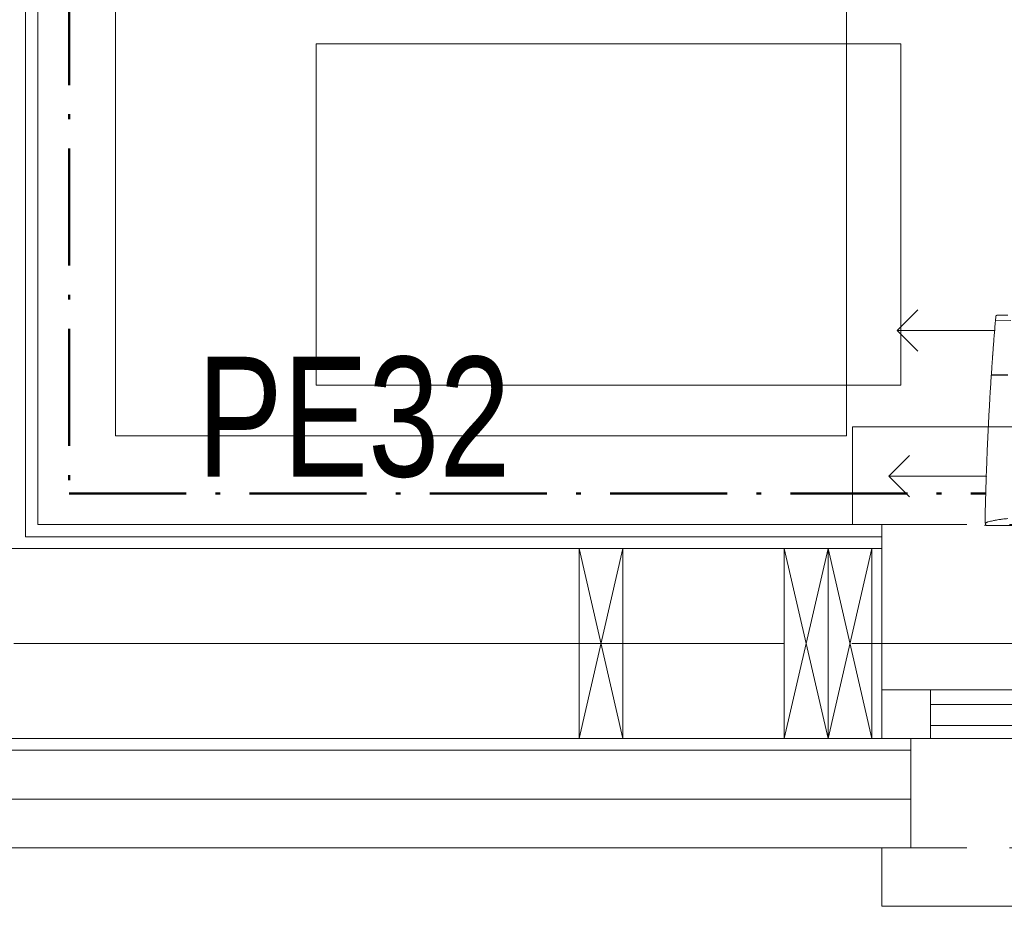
# Model space of a CAD drawing. Header units: inches. Extents: x 57112 to 98566, y -51777 to -16564.
# Tile 63 of 138: x 74315 to 74416, y -20772 to -20681. Entities that reach past the tile are written whole.
import ezdxf

# ---------------------------------------------------------------- set-up
doc = ezdxf.new("R2010")
doc.units = ezdxf.units.IN
doc.header["$MEASUREMENT"] = 0
for name, pattern in [('ACAD_ISO10W100', [18.5, 12, -3, 0.5, -3]), ('DASHDOT', [1, 0.5, -0.25, 0, -0.25]), ('DASHED', [0.75, 0.5, -0.25]), ('HIDDEN', [0.375, 0.25, -0.125])]:
    doc.linetypes.add(name, pattern=pattern)
doc.layers.get('0').update_dxf_attribs({"color": 251, "lineweight": 0})
for name, color, linetype, lineweight in [('## 02 KS NAD POSADZKĄ', 3, 'DASHED', 30), ('## 02 KS SREDNICE', 24, 'Continuous', 15), ('DVM_INDOOR', 7, 'Continuous', 0), ('DVM_UNIT_BP', 7, 'Continuous', 0), ('DVM_UNIT_DP', 4, 'Continuous', 0), ('DVM_UNIT_LP', 3, 'Continuous', 0), ('p-- ocieplenie-w.zew', 251, 'Continuous', 0), ('p--konst-słupy', 251, 'Continuous', 0), ('p--meble wyp.', 251, 'Continuous', 0), ('p--ocieplenie w.wew.', 251, 'Continuous', 0), ('p--okna', 251, 'Continuous', 0), ('p--osie konstr', 250, 'DASHDOT', 15), ('p--płyta GK', 251, 'Continuous', 0), ('p--ściana szkielet', 251, 'Continuous', 0)]:
    doc.layers.add(name, color=color, linetype=linetype, lineweight=lineweight)
doc.styles.add('GENERATED_STYLE_3', font='txt')
doc.linetypes.add('BATTING', pattern='A,0.0001,-0.1,[134,ltypeshp.shx,S=0.1,R=0,X=-0.1,Y=0],-0.2,[134,ltypeshp.shx,S=0.1,R=180,X=0.1,Y=0],-0.1', length=0.4001)

# ---------------------------------------------------------------- blocks, each defined once
blk = doc.blocks.new('DVM_DP_VEC')
at = {"layer": 'DVM_UNIT_DP', "color": 0}
blk.add_line((0, 0), (100, 0), dxfattribs=at)
blk.add_lwpolyline([(78.8, 21.2), (100, 0), (78.8, -21.2)], dxfattribs=at)
blk.add_point((0, 0), dxfattribs=at)
blk = doc.blocks.new('DVM_LP_VEC')
at = {"layer": 'DVM_UNIT_LP', "color": 0}
blk.add_line((0, 0), (100, 0), dxfattribs=at)
blk.add_lwpolyline([(78.8, 21.2), (100, 0), (78.8, -21.2)], dxfattribs=at)
blk.add_point((0, 0), dxfattribs=at)
blk = doc.blocks.new('RAC_ID_WM_AIRISE_WF_820X299X215_WF_T_BL')
at = {"layer": 'DVM_INDOOR', "color": 0}
for p, q in [((-409, 0), (-410, -2.5)), ((-409, 0), (409, 0)), ((-404.1, -146), (-404.1, -146)), ((-403.5, -154.7), (-403.5, -154.7)), ((-403.2, -154.4), (-386.7, -154.4)), ((-400.8, -154.1), (-400.8, -154.1)), ((-399, -214.1), (-399.4, -209.8)), ((-383.6, -210.1), (-399.4, -209.8)), ((-397.5, -215.5), (-386.6, -215.5))]:
    blk.add_line(p, q, dxfattribs=at)
blk.add_ellipse((-403.3, -153.8), major_axis=(0.278, 0.113), ratio=1, start_param=2.821263, end_param=4.255417, dxfattribs=at)
for points, knots in [([(-403.6, -153.8), (-403.6, -153.5), (-403.7, -153.1), (-403.7, -152.3), (-403.8, -151.1), (-404, -148.4), (-404.1, -146.1), (-404.4, -141.4), (-404.7, -136.8), (-405, -132.1), (-405.1, -129.8), (-405.2, -129), (-405.2, -127.4), (-405.3, -126.6), (-405.5, -122.7), (-405.7, -119.6), (-406.2, -110.2), (-406.5, -103.9), (-407.1, -91.3), (-407.4, -85), (-407.8, -77.1), (-407.8, -75.5), (-408, -72.3), (-408, -70.7), (-408.2, -66), (-408.3, -62.8), (-408.5, -58.1), (-408.6, -56.5), (-408.7, -53.3), (-408.7, -51.7), (-408.9, -47), (-409, -43.8), (-409.2, -37.5), (-409.3, -34.3), (-409.4, -27.9), (-409.5, -24.8), (-409.8, -15.2), (-409.9, -8.9), (-410, -2.5)], [0, 0, 0, 0, 0.007812, 0.007812, 0.015625, 0.03125, 0.0625, 0.0625, 0.125, 0.15625, 0.15625, 0.171875, 0.171875, 0.1875, 0.1875, 0.25, 0.25, 0.375, 0.375, 0.5, 0.5, 0.53125, 0.53125, 0.5625, 0.5625, 0.625, 0.625, 0.65625, 0.65625, 0.6875, 0.6875, 0.75, 0.75, 0.8125, 0.8125, 0.875, 0.875, 1, 1, 1, 1]), ([(-409.2, -2.6), (-409.2, -2.5), (-409.2, -2.4), (-409.3, -2.3), (-409.3, -2.2), (-409.4, -2), (-409.5, -1.9), (-409.5, -1.7), (-409.5, -1.6), (-409.5, -1.6), (-409.5, -1.5), (-409.5, -1.5), (-409.5, -1.4), (-409.5, -1.2), (-409.4, -1.1), (-409.4, -1)], [0, 0, 0, 0, 0.125, 0.125, 0.25, 0.25, 0.5, 0.5, 0.625, 0.625, 0.65625, 0.6875, 0.75, 0.75, 1, 1, 1, 1]), ([(-407, -3.6), (-407.2, -3.5), (-407.4, -3.5), (-407.9, -3.3), (-408, -3.2), (-408.3, -3.1), (-408.3, -3.1), (-408.4, -3.1), (-408.4, -3), (-408.6, -3), (-408.7, -2.9), (-408.9, -2.8), (-409, -2.7), (-409.2, -2.6)], [0, 0, 0, 0, 0.25, 0.25, 0.5, 0.5, 0.5625, 0.5625, 0.625, 0.625, 0.75, 0.75, 1, 1, 1, 1]), ([(-386.7, -7), (-388.5, -6.8), (-390.2, -6.6), (-392.4, -6.3), (-392.8, -6.3), (-393.7, -6.2), (-394.1, -6.1), (-395.4, -5.9), (-396.3, -5.8), (-397.9, -5.5), (-398.8, -5.3), (-400, -5.1), (-400.5, -5), (-401.3, -4.9), (-401.7, -4.8), (-403.8, -4.3), (-405.4, -4), (-407, -3.6)], [0, 0, 0, 0, 0.25, 0.25, 0.3125, 0.3125, 0.375, 0.375, 0.5, 0.5, 0.625, 0.625, 0.6875, 0.6875, 0.75, 0.75, 1, 1, 1, 1]), ([(-403.5, -154.7), (-403.5, -154.7), (-403.5, -154.6), (-403.5, -154.6), (-403.5, -154.5), (-403.4, -154.5), (-403.4, -154.4), (-403.3, -154.4), (-403.3, -154.4), (-403.2, -154.4)], [0, 0, 0, 0, 0.25, 0.25, 0.5, 0.5, 0.75, 0.75, 1, 1, 1, 1]), ([(-403, -162.6), (-403, -162), (-403.2, -159.4), (-403.4, -156.8), (-403.5, -154.7)], [0, 0, 0, 0, 0.211741, 1, 1, 1, 1]), ([(-400.8, -154.1), (-400.9, -154.1), (-401, -154.1), (-401.2, -154.1), (-401.3, -154.1), (-401.6, -154.1), (-401.7, -154.1), (-401.9, -154.1), (-402, -154.1), (-402.1, -154.1), (-402.2, -154.1), (-402.2, -154.1), (-402.3, -154.1), (-402.4, -154.1), (-402.6, -154.1), (-402.8, -154.1), (-402.9, -154.1), (-403, -154.1), (-403, -154.1), (-403, -154.1), (-403.1, -154.1), (-403.1, -154.1), (-403.2, -154.1), (-403.3, -154.1), (-403.3, -154.1), (-403.3, -154.1), (-403.3, -154.1)], [0, 0, 0, 0, 0.0625, 0.0625, 0.125, 0.125, 0.25, 0.25, 0.3125, 0.3125, 0.34375, 0.34375, 0.375, 0.375, 0.5, 0.5, 0.625, 0.625, 0.65625, 0.65625, 0.6875, 0.75, 0.75, 0.875, 0.875, 1, 1, 1, 1]), ([(-400.1, -154.1), (-400.1, -154.1), (-400.1, -154.1), (-400.1, -154.1), (-400.2, -154.1), (-400.2, -154.1), (-400.2, -154.1), (-400.2, -154.1), (-400.2, -154.1), (-400.3, -154.1), (-400.3, -154.1), (-400.3, -154.1), (-400.3, -154.1), (-400.3, -154.1), (-400.4, -154.1), (-400.4, -154.1), (-400.4, -154.1), (-400.4, -154.1), (-400.5, -154.1), (-400.5, -154.1), (-400.6, -154.1), (-400.6, -154.1), (-400.7, -154.1), (-400.7, -154.1), (-400.8, -154.1), (-400.8, -154.1), (-400.8, -154.1)], [0, 0, 0, 0, 0.015625, 0.015625, 0.03125, 0.0625, 0.0625, 0.125, 0.125, 0.1875, 0.25, 0.25, 0.28125, 0.28125, 0.3125, 0.375, 0.375, 0.5, 0.5, 0.625, 0.625, 0.75, 0.75, 0.875, 0.875, 1, 1, 1, 1]), ([(-400.1, -154.1), (-398.8, -154.1), (-397.5, -154.1), (-394.8, -154.1), (-393.5, -154.1), (-392.1, -154.1)], [0, 0, 0, 0, 0.5, 0.5, 1, 1, 1, 1]), ([(-403, -162.6), (-402.9, -164.4), (-402.7, -166.3), (-402.5, -170.1), (-402.3, -172.1), (-402.2, -174)], [0, 0, 0, 0, 0.5, 0.5, 1, 1, 1, 1]), ([(-402.2, -174), (-402.2, -174.1), (-402, -176.4), (-401.7, -181), (-401.1, -188.1), (-400.6, -195.4), (-400.1, -201.5), (-399.7, -205.8), (-399.5, -208.2), (-399.4, -209.3), (-399.4, -209.8)], [0, 0, 0, 0, 0.005408, 0.205712, 0.406016, 0.60632, 0.806624, 0.906776, 0.956852, 1, 1, 1, 1]), ([(-397.5, -215.5), (-397.6, -215.5), (-397.7, -215.5), (-397.9, -215.4), (-398, -215.4), (-398.1, -215.3), (-398.2, -215.3), (-398.4, -215.2), (-398.4, -215.1), (-398.6, -215), (-398.6, -215), (-398.8, -214.8), (-398.8, -214.7), (-398.9, -214.6), (-398.9, -214.5), (-399, -214.3), (-399, -214.2), (-399, -214.1)], [0, 0, 0, 0, 0.125, 0.125, 0.25, 0.25, 0.375, 0.375, 0.5, 0.5, 0.625, 0.625, 0.75, 0.75, 0.875, 0.875, 1, 1, 1, 1])]:
    blk.add_open_spline(points, degree=3, knots=knots, dxfattribs=at)
blk.add_open_spline([(-386.7, -154.1), (-388.5, -154.1), (-390.3, -154.1), (-392.1, -154.1)], degree=3, dxfattribs=at)
at = {"layer": 'DVM_UNIT_BP'}
blk.add_point((-410, 0), dxfattribs=at)
at = {"layer": 'DVM_UNIT_DP', "rotation": 180}
blk.add_blockref('DVM_DP_VEC', (-400.2, -199.8), dxfattribs=at)
at = {"layer": 'DVM_UNIT_LP', "rotation": 180}
blk.add_blockref('DVM_LP_VEC', (-408.8, -50.3), dxfattribs=at)
blk = doc.blocks.new('okno-110-33.15')
at = {"linetype": 'Continuous', "ltscale": 35}
for p, q in [((0, 39.15), (110, 39.15)), ((-3, -10), (113, -10))]:
    blk.add_line(p, q, dxfattribs=at)
for p, q in [((0, 39.15), (0, 33.15)), ((3, 33.15), (3, 21.95)), ((5, 21.95), (0, 21.95)), ((0, 21.95), (0, 16.95)), ((0, 21.95), (0, 0)), ((105, 21.95), (5, 21.95)), ((5, 16.95), (5, 21.95)), ((5, 20.61), (105, 20.61)), ((5, 18.45), (105, 18.45)), ((0, 16.95), (5, 16.95)), ((5, 16.95), (105, 16.95)), ((-3, 0), (-3, -10)), ((0, 0), (-3, 0))]:
    blk.add_line(p, q)
at = {"linetype": 'HIDDEN', "ltscale": 35}
for p, q in [((0, 33.15), (110, 33.15)), ((0, 0), (110, 0))]:
    blk.add_line(p, q, dxfattribs=at)
blk = doc.blocks.new('ukł.słupów-1K')
for p, q in [((714.6, 0), (710.1, 19.5)), ((710.1, 0), (714.6, 19.5)), ((735.65, 0), (731.15, 19.5)), ((731.15, 0), (735.65, 19.5)), ((740.15, 0), (735.65, 19.5)), ((735.65, 0), (740.15, 19.5))]:
    blk.add_line(p, q)
for points in [[(710.1, 0), (710.1, 19.5), (714.6, 19.5), (714.6, 0)], [(731.15, 0), (731.15, 19.5), (735.65, 19.5), (735.65, 0)], [(735.65, 0), (735.65, 19.5), (740.15, 19.5), (740.15, 0)]]:
    blk.add_lwpolyline(points, close=True)
at = {"ltscale": 35}
blk.add_lwpolyline([(740.15, 19.5), (740.15, 0)], dxfattribs=at)

msp = doc.modelspace()

# ---------------------------------------------------------------- linework, layer by layer
at = {"layer": '## 02 KS NAD POSADZKĄ', "color": 6, "linetype": 'ACAD_ISO10W100', "lineweight": 50}
for p, q in [((74320.532, -20657.227, 151.8), (74320.532, -20729.6, 151.8)), ((74320.532, -20729.6, 151.8), (74414.626, -20729.6, 151.8))]:
    msp.add_line(p, q, dxfattribs=at)
at = {"layer": 'p-- ocieplenie-w.zew', "linetype": 'BATTING', "ltscale": 3}
msp.add_line((74406.896, -20760.933, 151.8), (74289.146, -20760.933, 151.8), dxfattribs=at)
at = {"layer": 'p--meble wyp.', "linetype": 'Continuous', "lineweight": 5, "elevation": 151.8}
for points in [[(74400.282, -20723.696), (74325.282, -20723.696), (74325.282, -20583.696), (74400.282, -20583.696)], [(74405.868, -20718.497), (74345.868, -20718.497), (74345.868, -20683.497), (74405.868, -20683.497)]]:
    msp.add_lwpolyline(points, close=True, dxfattribs=at)
at = {"layer": 'p--ocieplenie w.wew.', "linetype": 'BATTING', "ltscale": 3}
for p, q in [((74314.846, -20744.983, 151.8), (74372.846, -20744.983, 151.8)), ((74377.346, -20744.983, 151.8), (74393.896, -20744.983, 151.8))]:
    msp.add_line(p, q, dxfattribs=at)
at = {"layer": 'p--osie konstr', "linetype": 'DASHDOT', "ltscale": 35}
msp.add_line((74664.046, -20744.983, 151.8), (74284.546, -20744.983, 151.8), dxfattribs=at)
at = {"layer": 'p--płyta GK', "ltscale": 35}
for p, q in [((74317.296, -20732.783, 151.8), (74317.296, -20462.233, 151.8)), ((74316.046, -20734.033, 151.8), (74316.046, -20463.483, 151.8)), ((74403.896, -20732.783, 151.8), (74317.296, -20732.783, 151.8)), ((74403.896, -20734.033, 151.8), (74316.046, -20734.033, 151.8))]:
    msp.add_line(p, q, dxfattribs=at)
at = {"layer": 'p--ściana szkielet', "ltscale": 35}
for p, q in [((74403.896, -20735.233, 151.8), (74295.346, -20735.233, 151.8)), ((74406.896, -20754.733, 151.8), (74295.346, -20754.733, 151.8)), ((74406.896, -20755.933, 151.8), (74294.146, -20755.933, 151.8)), ((74406.896, -20765.933, 151.8), (74284.146, -20765.933, 151.8))]:
    msp.add_line(p, q, dxfattribs=at)
at = {"layer": 'p--ściana szkielet', "ltscale": 35, "elevation": 151.8}
msp.add_lwpolyline([(74403.896, -20732.783), (74403.896, -20754.733), (74406.896, -20754.733), (74406.896, -20765.933)], dxfattribs=at)

# ---------------------------------------------------------------- block references
at = {"layer": 'DVM_INDOOR', "color": 1, "xscale": -0.1000000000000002, "yscale": 0.1000000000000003, "zscale": 0.1000000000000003, "rotation": 180}
msp.add_blockref('RAC_ID_WM_AIRISE_WF_820X299X215_WF_T_BL', (74455.501, -20732.873, 151.8), dxfattribs=at)
at = {"layer": 'p--konst-słupy'}
msp.add_blockref('ukł.słupów-1K', (73662.746, -20754.733, 151.8), dxfattribs=at)
at = {"layer": 'p--okna', "linetype": 'Continuous', "xscale": -1, "rotation": 180}
msp.add_blockref('okno-110-33.15', (74403.896, -20732.783, 151.8), dxfattribs=at)

# ---------------------------------------------------------------- texts
at = {"layer": '## 02 KS SREDNICE', "color": 6, "linetype": 'Continuous', "style": 'GENERATED_STYLE_3', "width": 0.8}
msp.add_text('PE32', height=12.2835, dxfattribs=at).set_placement((74333.668, -20727.869, 151.8))

doc.saveas('drawing.dxf')
